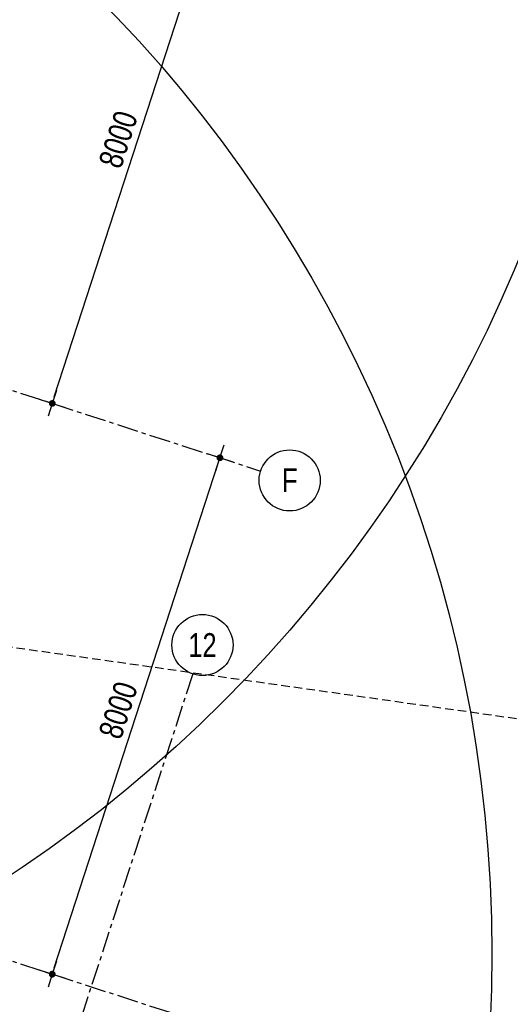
# Model space of a CAD drawing. Header units: millimetres. Extents: x -4106 to 114694, y -37499 to 54647.
# Tile 97 of 109: x 96333 to 103558, y 1780 to 16290. Entities that reach past the tile are written whole.
import ezdxf
from ezdxf.enums import TextEntityAlignment as Align

# ---------------------------------------------------------------- set-up
doc = ezdxf.new("R2010")
doc.units = ezdxf.units.MM
doc.header["$LTSCALE"] = 50
for name, pattern in [('B0301', [25, 12.5, -6.25, 0, -6.25]), ('B0401', [7.5, 5, -2.5]), ('XREF_STRAMIEN$0$B0201', [50, 31.25, -6.25, 6.25, -6.25]), ('XREF_STRAMIEN$0$B0202', [28.125, 18.75, -3.125, 3.125, -3.125])]:
    doc.linetypes.add(name, pattern=pattern)
for name, color, linetype in [('FOK_ BRANDSLANGHASPELS', 2, 'Continuous'), ('FOK_07_STRAMIEN', 13, 'B0301'), ('XREF_STRAMIEN$0$AL$7A---_STRAMIEN', 1, 'XREF_STRAMIEN$0$B0201'), ('XREF_STRAMIEN$0$AM$1A---_ALGEMEEN', 1, 'Continuous'), ('XREF_STRAMIEN$0$BB$7A---_STRAMIEN', 7, 'Continuous'), ('XREF_STRAMIEN$0$BL$7A---_STRAMIEN', 1, 'XREF_STRAMIEN$0$B0202')]:
    doc.layers.add(name, color=color, linetype=linetype)
doc.styles.add('XREF_STRAMIEN$0$03_1', font='B-GBP.SHX', dxfattribs={"width": 0.8, "height": 3.5})
doc.styles.add('XREF_STRAMIEN$0$03_100', font='B-GBP.SHX', dxfattribs={"width": 0.8, "height": 350})
doc.dimstyles.new('XREF_STRAMIEN$0$03_100', dxfattribs={"dimscale": 100, "dimtxt": 2.5, "dimasz": 1, "dimexe": 2, "dimexo": 0, "dimgap": 1, "dimtad": 1, "dimdec": 0, "dimdsep": 46, "dimtxsty": 'XREF_STRAMIEN$0$03_100', "dimblk": 'XREF_STRAMIEN$0$abt-dot-m', "dimcen": 1, "dimdle": 1, "dimclre": 256, "dimclrt": 3, "dimadec": 3, "dimazin": 0, "dimtfac": 1, "dimtdec": 4, "dimtix": 1, "dimtmove": 2, "dimatfit": 3, "dimldrblk": 'XREF_STRAMIEN$0$dot', "dimfxl": 1, "dimtolj": 1, "dimtzin": 0, "dimarcsym": 0})

# ---------------------------------------------------------------- blocks, each defined once
blk = doc.blocks.new('XREF_STRAMIEN$0$B-S-00-00VY')
at = {"layer": 'XREF_STRAMIEN$0$BL$7A---_STRAMIEN', "color": 1, "linetype": 'Continuous'}
blk.add_circle((0, -4.5), 4.5, dxfattribs=at)
at = {"layer": 'XREF_STRAMIEN$0$BB$7A---_STRAMIEN', "color": 3, "style": 'XREF_STRAMIEN$0$03_1', "width": 0.8}
blk.add_attdef('STRAMIEN', text='', height=3.5, dxfattribs=at).set_placement((0, -4.48), align=Align.MIDDLE)
blk = doc.blocks.new('XREF_STRAMIEN$0$abt-dot-m')
for p, q in [((-2, 0), (0, 0)), ((0, 0), (2, 0))]:
    blk.add_line(p, q)
at = {"color": 1, "const_width": 0.5}
blk.add_lwpolyline([(-0.25, 0, 1), (0.25, 0, 1)], format="xyb", close=True, dxfattribs=at)
blk = doc.blocks.new('*D232')
at = {"layer": 'Defpoints', "color": 0}
for p in [(99091, 18306), (99281, 18244), (96621, 10697)]:
    blk.add_point(p, dxfattribs=at)
at = {"layer": 'XREF_STRAMIEN$0$AM$1A---_ALGEMEEN', "lineweight": -2}
for p, q in [((99091, 18306), (99471, 18183)), ((96621, 10697), (97002, 10573))]:
    blk.add_line(p, q, dxfattribs=at)
at = {"layer": 'XREF_STRAMIEN$0$AM$1A---_ALGEMEEN', "color": 0, "lineweight": -2}
blk.add_line((96842, 10730), (99250, 18149), dxfattribs=at)
at = {"layer": 'XREF_STRAMIEN$0$AM$1A---_ALGEMEEN', "color": 0, "lineweight": -2, "xscale": 100, "yscale": 100, "zscale": 100}
for p, rotation in [((99281, 18244), 72.01999999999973), ((96812, 10635), 252.0199999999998)]:
    blk.add_blockref('XREF_STRAMIEN$0$abt-dot-m', p, dxfattribs=dict(at, rotation=rotation))
at = {"layer": 'XREF_STRAMIEN$0$AM$1A---_ALGEMEEN', "color": 3, "insert": (97785, 14525), "char_height": 350, "attachment_point": 5, "rotation": 72.02, "style": 'XREF_STRAMIEN$0$03_100'}
blk.add_mtext('\\A1;8000', dxfattribs=at)
blk = doc.blocks.new('XREF_STRAMIEN$0$dot')
at = {"color": 1, "const_width": 0.5}
blk.add_lwpolyline([(-0.25, 0, 1), (0.25, 0, 1)], format="xyb", close=True, dxfattribs=at)
blk = doc.blocks.new('*D233')
at = {"layer": 'Defpoints', "color": 0}
for p in [(99091, 9895), (99281, 9834), (96621, 2286)]:
    blk.add_point(p, dxfattribs=at)
at = {"layer": 'XREF_STRAMIEN$0$AM$1A---_ALGEMEEN', "lineweight": -2}
for p, q in [((99091, 9895), (99471, 9772)), ((96621, 2286), (97002, 2163))]:
    blk.add_line(p, q, dxfattribs=at)
at = {"layer": 'XREF_STRAMIEN$0$AM$1A---_ALGEMEEN', "color": 0, "lineweight": -2}
blk.add_line((96842, 2319), (99250, 9739), dxfattribs=at)
at = {"layer": 'XREF_STRAMIEN$0$AM$1A---_ALGEMEEN', "color": 0, "lineweight": -2, "xscale": 100, "yscale": 100, "zscale": 100}
for p, rotation in [((99281, 9834), 72.01999999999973), ((96812, 2224), 252.0199999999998)]:
    blk.add_blockref('XREF_STRAMIEN$0$abt-dot-m', p, dxfattribs=dict(at, rotation=rotation))
at = {"layer": 'XREF_STRAMIEN$0$AM$1A---_ALGEMEEN', "color": 3, "insert": (97785, 6114), "char_height": 350, "attachment_point": 5, "rotation": 72.02, "style": 'XREF_STRAMIEN$0$03_100'}
blk.add_mtext('\\A1;8000', dxfattribs=at)
blk = doc.blocks.new('A$C4D8164B4')
at = {"layer": 'FOK_ BRANDSLANGHASPELS', "color": 2}
blk.add_circle((20000, 20000), 20000, dxfattribs=at)
blk = doc.blocks.new('XREF_STRAMIEN')
at = {"layer": 'XREF_STRAMIEN$0$AL$7A---_STRAMIEN', "ltscale": 0.2}
for p, q in [((4081.1, 40729.3), (99881.1, 9638.9)), ((4081.1, 32318.5), (99881.1, 1228.2))]:
    blk.add_line(p, q, dxfattribs=at)
blk.add_lwpolyline([(98881.1, 6648.1), (85655, -34106)], dxfattribs=at)
ref = blk.add_blockref('XREF_STRAMIEN$0$B-S-00-00VY', (100448, 9928), dxfattribs=dict(xscale=99.99999999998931, yscale=100.0000000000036, rotation=342.0199999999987))
ref.add_attrib('STRAMIEN', 'F', dxfattribs={"layer": 'XREF_STRAMIEN$0$BB$7A---_STRAMIEN', "color": 3, "height": 350, "style": 'XREF_STRAMIEN$0$03_100', "width": 0.8}).set_placement((100309.9, 9502.4), align=Align.MIDDLE)
ref = blk.add_blockref('XREF_STRAMIEN$0$B-S-00-00VY', (99024.1, 7524.7), dxfattribs=dict(xscale=100, yscale=100.0000000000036))
ref.add_attrib('STRAMIEN', '12', dxfattribs={"layer": 'XREF_STRAMIEN$0$BB$7A---_STRAMIEN', "color": 3, "height": 350, "style": 'XREF_STRAMIEN$0$03_100', "width": 0.8}).set_placement((99024.1, 7077.2), align=Align.MIDDLE)
at = {"layer": 'XREF_STRAMIEN$0$AM$1A---_ALGEMEEN'}
for p1, p2, picture, middle in [((96621.4, 10696.8), (99090.9, 18306.1), '*D232', (97784.8, 14524.6)), ((96621.4, 2286.1), (99090.9, 9895.4), '*D233', (97784.8, 6113.9))]:
    dim = blk.add_aligned_dim(p1=p1, p2=p2, distance=-200, dimstyle='XREF_STRAMIEN$0$03_100', dxfattribs=at)
    dim.commit()
    dim.dimension.update_dxf_attribs({"geometry": picture, "text_midpoint": middle})

msp = doc.modelspace()

# ---------------------------------------------------------------- linework, layer by layer
at = {"layer": 'Defpoints', "linetype": 'B0401', "ltscale": 0.5}
msp.add_line((106063.5, 5645.6), (90218.4, 7889.2), dxfattribs=at)

# ---------------------------------------------------------------- block references
at = {"layer": 'FOK_ BRANDSLANGHASPELS'}
for p in [(65187.1, 382.2), (63286.4, -17476.2), (58068.5, -37498.6)]:
    msp.add_blockref('A$C4D8164B4', p, dxfattribs=at)
at = {"layer": 'FOK_07_STRAMIEN'}
msp.add_blockref('XREF_STRAMIEN', (0, 0), dxfattribs=at)

doc.saveas('drawing.dxf')
